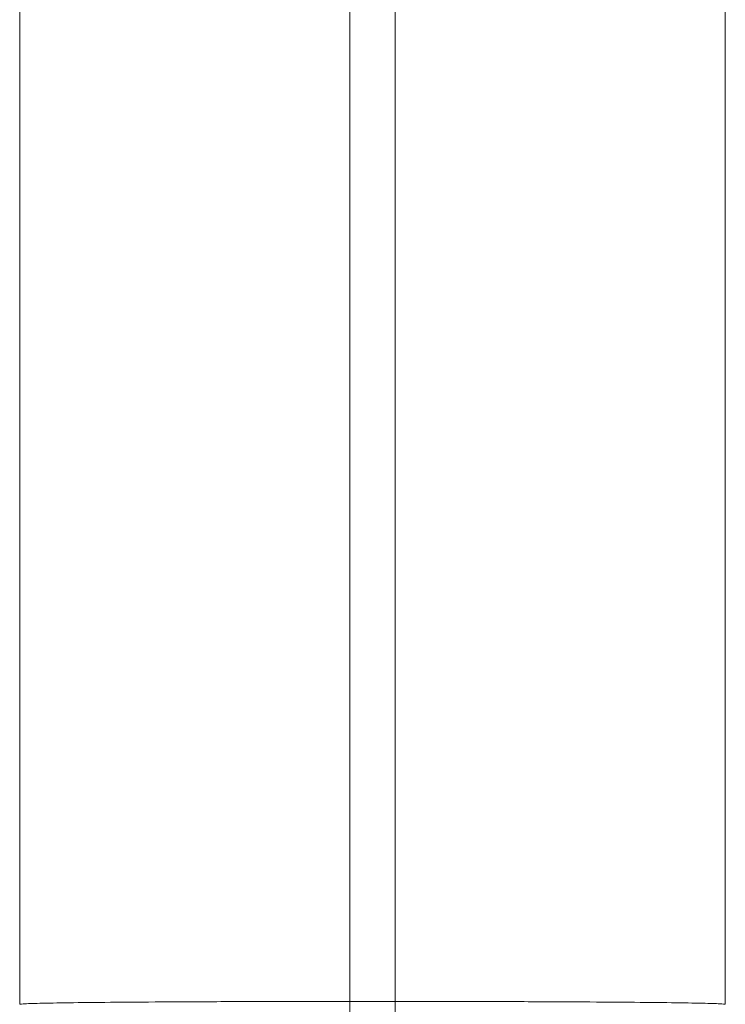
# Model space of a CAD drawing. Header units: millimetres. Extents: x 0 to 2100, y 0 to 1485.
# Tile 23 of 68: x 441 to 488, y 768 to 834. Entities that reach past the tile are written whole.
import ezdxf

# ---------------------------------------------------------------- set-up
doc = ezdxf.new("R2010")
doc.units = ezdxf.units.MM
doc.header["$LTSCALE"] = 5

msp = doc.modelspace()

# ---------------------------------------------------------------- linework, layer by layer
at = {"color": 7, "linetype": 'Continuous', "lineweight": 15}
for p, q in [((440.702, 886.538), (440.702, 768.043)), ((462.702, 886.73), (462.702, 768.235)), ((465.702, 886.73), (465.702, 768.235)), ((487.702, 886.538), (487.702, 768.043)), ((462.702, 768.235), (462.997, 743.433)), ((462.702, 768.235), (465.702, 768.235)), ((465.702, 768.235), (465.407, 743.433))]:
    msp.add_line(p, q, dxfattribs=at)
for points in [[(462.702, 768.235), (461.36, 768.234), (458.596, 768.233), (454.496, 768.222), (450.553, 768.204), (447.035, 768.179), (444.174, 768.149), (442.144, 768.114), (440.92, 768.078), (440.773, 768.054), (440.702, 768.043)], [(487.702, 768.043), (487.63, 768.054), (487.483, 768.078), (486.259, 768.114), (484.23, 768.149), (481.368, 768.179), (477.851, 768.204), (473.908, 768.222), (469.808, 768.233), (467.044, 768.234), (465.702, 768.235)]]:
    msp.add_open_spline(points, degree=3, knots=[0, 0, 0, 0, 0.116516, 0.240011, 0.368641, 0.5, 0.631359, 0.759989, 0.883484, 1, 1, 1, 1], dxfattribs=at)

doc.saveas('drawing.dxf')
